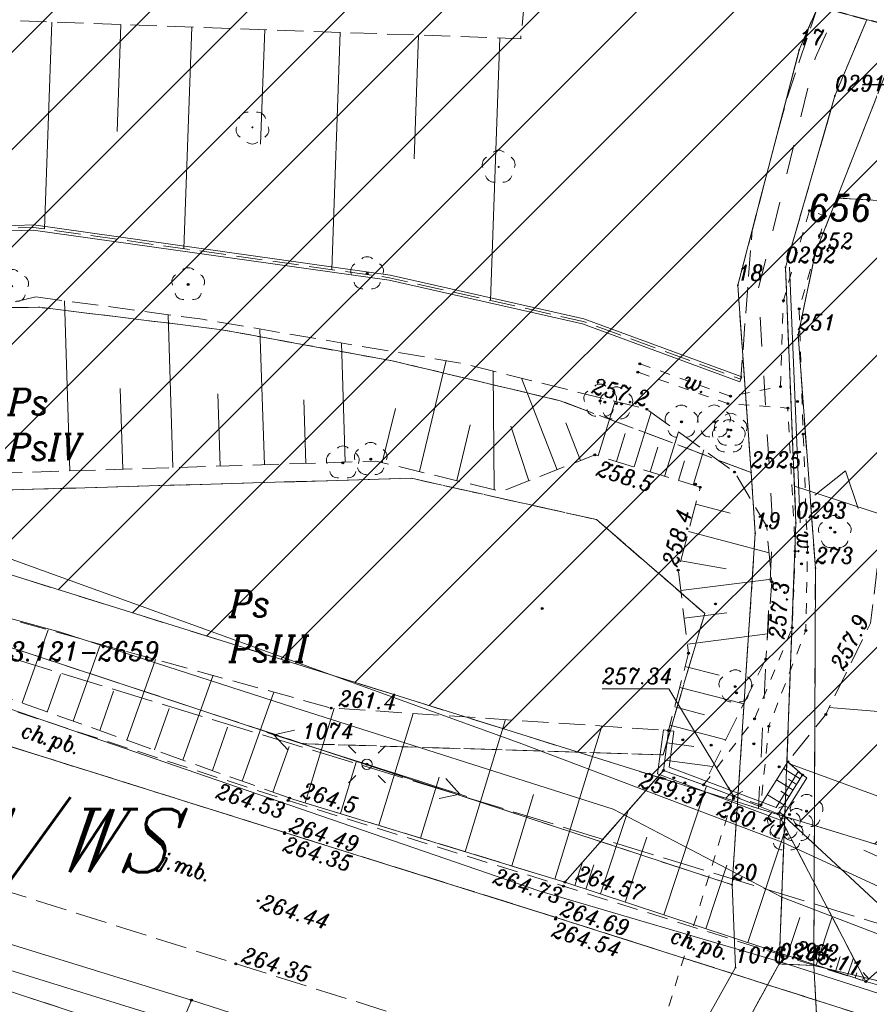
# Model space of a CAD drawing. Header units: metres. Extents: x 7435600 to 7436400, y 5537603 to 5538250.
# Tile 19 of 43: x 7435907 to 7435948, y 5537956 to 5538003. Entities that reach past the tile are written whole.
import ezdxf
from ezdxf.enums import TextEntityAlignment as Align

# ---------------------------------------------------------------- set-up
doc = ezdxf.new("R2010")
doc.units = ezdxf.units.M
doc.header["$MEASUREMENT"] = 0
for name, pattern in [('0.5_0.5', [1, 0.5, -0.5]), ('1.4_1.4', [2.8, 1.4, -1.4]), ('1.5_0.5', [2, 1.5, -0.5]), ('1.5_1.0', [2.5, 1.5, -1]), ('2', [0.9, 0.6, -0.3]), ('218-500', [1, 0.5, -0.5]), ('219-500', [0]), ('3117-500', [0]), ('ib05_500', [1, 0.5, -0.5]), ('mz1.0_0.5', [1.5, 1, -0.5]), ('mz1.25_0.5', [1.75, 1.25, -0.5]), ('mz2.0_0.5', [2.5, 2, -0.5])]:
    doc.linetypes.add(name, pattern=pattern)
doc.layers.get('0').update_dxf_attribs({"color": 2, "linetype": 'CONTINUOUS', "lineweight": 5})
doc.layers.add('!ramka', color=2, linetype='CONTINUOUS', lineweight=0)
doc.layers.add('BUIB02_02', color=7, linetype='CONTINUOUS', lineweight=0)
for name, color, linetype in [('000 Inne (niezydentyfikowane)', 7, 'CONTINUOUS'), ('131-Punkt osnowy pomiarowej-Atr103', 7, 'CONTINUOUS'), ('140-Punkty robocze', 7, 'CONTINUOUS'), ('203-Punkt załamania granicy działki nie stabilizowany', 7, 'CONTINUOUS'), ('203-Punkt załamania granicy działki nie stabilizowany-Atr103', 7, 'CONTINUOUS'), ('203-Punkt załamania granicy działki nie stabilizowany-Atr104', 7, 'CONTINUOUS'), ('209-Opis konturu klasyfikacyjnego', 7, 'CONTINUOUS'), ('210-Oznaczenie użytku', 7, 'CONTINUOUS'), ('211-Nr działki', 7, 'CONTINUOUS'), ('216-Granica obrębu', 7, 'CONTINUOUS'), ('217-Granica konturu klasyfikcyjnego', 7, 'CONTINUOUS'), ('218-Granica użytku', 7, 'CONTINUOUS'), ('219-Linia granicy', 7, 'CONTINUOUS'), ('403-Punkt określonej wysokości', 7, 'CONTINUOUS'), ('995-Tekst dodatkowy duży', 7, 'CONTINUOUS'), ('bariera drogowa ochronna (linia)', 7, 'CONTINUOUS'), ('chodnik (powierzchnia)', 7, 'CONTINUOUS'), ('chodnik (powierzchnia)-Atr17', 7, 'CONTINUOUS'), ('drzewo liściaste (punkt)', 7, 'CONTINUOUS'), ('jezdnia (powierzchnia)', 7, 'CONTINUOUS'), ('jezdnia (powierzchnia)-Atr17', 7, 'CONTINUOUS'), ('krawężnik (linia)', 7, 'CONTINUOUS'), ('latarnia na słupie lub maszcie (punkt)', 7, 'CONTINUOUS'), ('Miejsce błędu lub ostrzeżenia po kontroli', 7, 'CONTINUOUS'), ('murek oporowy (linia)', 7, 'CONTINUOUS'), ('Nieprzekraczalna linia zabudowy', 7, 'CONTINUOUS'), ('ogrodzenie trwałe (linia)', 7, 'CONTINUOUS'), ('przepust (linia)', 7, 'CONTINUOUS'), ('przepust (linia) - symbol', 7, 'CONTINUOUS'), ('przewód elektroenergetyczny niskiego napięcia (linia) - symbol', 7, 'CONTINUOUS'), ('przewód gazowy (linia)', 7, 'CONTINUOUS'), ('przewód telekomunikacyjny (linia)', 7, 'CONTINUOUS'), ('przewód telekomunikacyjny - projektowany lub w budowie (linia) - ob. projektowany', 7, 'CONTINUOUS'), ('punkt wysokościowy naturalny', 7, 'CONTINUOUS'), ('punkt wysokościowy naturalny-Atr2', 7, 'CONTINUOUS'), ('punkt wysokościowy sztuczny', 7, 'CONTINUOUS'), ('punkt wysokościowy sztuczny-Atr2', 7, 'CONTINUOUS'), ('rów melioracyjny (powierzchnia)', 7, 'CONTINUOUS'), ('rów melioracyjny (powierzchnia)-Atr17', 7, 'CONTINUOUS'), ('rów przydrożny (linia)', 7, 'CONTINUOUS'), ('skarpa nieumocniona (powierzchnia)', 7, 'CONTINUOUS'), ('skarpa umocniona (powierzchnia)', 7, 'CONTINUOUS'), ('Strefa zalewowa', 7, 'CONTINUOUS'), ('słup (punkt)', 7, 'CONTINUOUS'), ('Wstawianie ramki sekcyjnej z opisem', 7, 'CONTINUOUS'), ('Zakres', 7, 'CONTINUOUS')]:
    doc.layers.add(name, color=color, linetype=linetype)
doc.styles.get("Standard").update_dxf_attribs({"font": 'italic_1250.shx', "width": 0.75})
doc.linetypes.add('450-500k', pattern='A,2.5,0,[7,ksztalty.shx,S=0.714,R=0,X=0,Y=0],2.5', length=5)
doc.linetypes.add('902-500', pattern='A,3.75,0,[1,ksztalty.shx,S=0.5,R=0,X=0,Y=0],3.75', length=7.5)
doc.linetypes.add('ok01_500', pattern='A,1.75,0,[16,ksztalty.shx,S=1,R=0,X=0,Y=0],1.75', length=3.5)

# ---------------------------------------------------------------- blocks, each defined once
blk = doc.blocks.new('203')
at = {"linetype": 'Continuous', "lineweight": 0}
h = blk.add_hatch(color=0, dxfattribs=at)
edge = h.paths.add_edge_path()
edge.add_arc((0, 0), 0.045, 0, 360)
blk = doc.blocks.new('PE04')
at = {"color": 0, "linetype": 'Continuous', "lineweight": 13}
for p, q in [((4.65, 0), (3.784, 0.5)), ((0.65, 0), (0, 0)), ((0.65, 0), (1.65, 0)), ((1.65, 0), (2.65, 0)), ((2.65, 0), (3.65, 0)), ((3.65, 0), (4.65, 0)), ((4.65, 0), (3.784, -0.5)), ((4.65, 0), (5, 0))]:
    blk.add_line(p, q, dxfattribs=at)
blk = doc.blocks.new('OP021')
at = {"linetype": 'Continuous', "lineweight": 13}
h = blk.add_hatch(color=0, dxfattribs=at)
edge = h.paths.add_edge_path()
edge.add_arc((0, 0), 0.05, 0, 360)
at = {"color": 0, "linetype": 'Continuous', "lineweight": 13}
for centre, start, end in [((0, 0.4), 49.272, 130.728), ((-0.38, 0.124), 121.308, 202.548), ((0.38, 0.124), 337.452, 58.692), ((-0.235, -0.324), 193.221, 274.871), ((0.235, -0.324), 265.129, 346.779)]:
    blk.add_arc(centre, 0.4, start, end, dxfattribs=at)
blk = doc.blocks.new('SM04')
at = {"color": 0, "linetype": 'Continuous', "lineweight": 13}
blk.add_circle((0, 0), 0.25, dxfattribs=at)
blk = doc.blocks.new('SM011')
at = {"color": 0, "linetype": 'Continuous', "lineweight": 13}
for p, q in [((-0.53, 0.531), (-0.883, 0.884)), ((0.531, 0.531), (0.884, 0.884)), ((-0.53, -0.53), (-0.883, -0.883)), ((0.531, -0.53), (0.884, -0.883))]:
    blk.add_line(p, q, dxfattribs=at)
blk = doc.blocks.new('IB05')
at = {"color": 0, "linetype": 'Continuous', "lineweight": 13}
for q in [(0.354, 0.354), (0.354, -0.354)]:
    blk.add_line((0, 0), q, dxfattribs=at)
blk = doc.blocks.new('PW02')
at = {"linetype": 'Continuous', "lineweight": 13}
h = blk.add_hatch(color=0, dxfattribs=at)
edge = h.paths.add_edge_path()
edge.add_arc((0, 0), 0.045, 0, 360)
blk = doc.blocks.new('PW01')
at = {"linetype": 'Continuous', "lineweight": 13}
h = blk.add_hatch(color=0, dxfattribs=at)
edge = h.paths.add_edge_path()
edge.add_arc((0, 0), 0.045, 0, 360)
blk = doc.blocks.new('RAMKA500K')
at = {"color": 0}
for p, q in [((347.5, 250), (352.5, 250)), ((347.5, 0), (352.5, 0))]:
    blk.add_line(p, q, dxfattribs=at)
blk = doc.blocks.new('PIKIETA')
at = {"color": 0}
blk.add_circle((0, 0), 0.045, dxfattribs=at)
blk = doc.blocks.new('801')
at = {"linetype": 'Continuous', "lineweight": 13}
h = blk.add_hatch(color=0, dxfattribs=at)
edge = h.paths.add_edge_path()
edge.add_arc((0, 0), 0.045, 0, 360)

msp = doc.modelspace()

# ---------------------------------------------------------------- hatches: boundary and pattern name
at = {"layer": 'BUIB02_02', "linetype": 'Continuous', "lineweight": 5}
h = msp.add_hatch(dxfattribs=at)
h.set_pattern_fill('HATCH', color=5, style=0, pattern_type=2)
h.set_pattern_definition([(45, (7435931.3295, 5538016.6377), (-2.3199, 2.3199), [])])
h.paths.add_polyline_path([(7435942.54, 5537965.49), (7435954.01, 5537962), (7435954.69, 5537968.64), (7435954.49, 5537974.2), (7435954.23, 5537982.09), (7435956.08, 5537987.17), (7435961.38, 5537997.59), (7435952.34, 5538001.86), (7435946.24, 5538003.48), (7435940.13, 5538005.1), (7435932.04, 5538005.74), (7435931.4, 5538003.98), (7435917.25, 5538005.01), (7435904.32, 5538006.05), (7435898.91, 5538006.81), (7435882.32, 5538006.34), (7435877.4, 5538003.99), (7435867.3, 5537999.62), (7435862.82, 5537995.58), (7435859.81, 5537991.37), (7435864.71, 5537989.81)])

# ---------------------------------------------------------------- linework, layer by layer
at = {"layer": '!ramka', "color": 251, "linetype": 'Continuous', "lineweight": 13}
msp.add_3dface([(7435692.445, 5538052.761), (7436192.445, 5538052.761), (7436192.445, 5537747.761), (7435692.445, 5537747.761)], dxfattribs=at)
at = {"layer": '000 Inne (niezydentyfikowane)', "color": 251, "linetype": 'Continuous', "lineweight": 13, "flags": 128}
for points in [[(7435908.86, 5538002.98), (7435908.51, 5537993.12)], [(7435912.15, 5538002.86), (7435911.97, 5537997.76)], [(7435915.53, 5538002.74), (7435915.15, 5537992.18)], [(7435919.01, 5538002.62), (7435918.81, 5537997.15)], [(7435922.61, 5538002.49), (7435922.21, 5537991.18)], [(7435926.34, 5538002.35), (7435926.13, 5537996.46)], [(7435930.22, 5538002.22), (7435929.77, 5537989.71)], [(7435909.72, 5537981.59), (7435909.47, 5537989.69)], [(7435914.63, 5537981.74), (7435914.4, 5537989.03)], [(7435918.99, 5537981.88), (7435918.78, 5537988.34)], [(7435922.84, 5537982), (7435922.66, 5537987.69)], [(7435926.38, 5537981.55), (7435927.66, 5537986.84)], [(7435929.95, 5537980.68), (7435929.9, 5537986.33)], [(7435932.95, 5537981.64), (7435931.24, 5537986)], [(7435912.24, 5537981.67), (7435912.12, 5537985.51)], [(7435916.88, 5537981.81), (7435916.77, 5537985.26)], [(7435920.97, 5537981.94), (7435920.87, 5537984.97)], [(7435934.91, 5537982.3), (7435935.71, 5537984.9)], [(7435924.61, 5537981.98), (7435925.24, 5537984.56)], [(7435936.62, 5537981.77), (7435937.43, 5537984.38)], [(7435928.16, 5537981.12), (7435928.8, 5537983.78)], [(7435934.06, 5537982.08), (7435933.36, 5537983.87)], [(7435931.59, 5537981.11), (7435930.74, 5537983.72)], [(7435935.78, 5537982.03), (7435936.19, 5537983.36)], [(7435938.07, 5537981.32), (7435938.73, 5537983.44)], [(7435937.38, 5537981.54), (7435937.74, 5537982.71)], [(7435939.43, 5537980.91), (7435939.94, 5537982.58)], [(7435938.73, 5537981.12), (7435939.02, 5537982.07)], [(7435939.56, 5537980), (7435941.19, 5537979.57)], [(7435939.21, 5537978.69), (7435943.05, 5537977.67)], [(7435938.84, 5537977.29), (7435941, 5537976.92)], [(7435938.84, 5537975.89), (7435943.17, 5537976.42)], [(7435939, 5537974.56), (7435941.04, 5537974.81)], [(7435907.44, 5537970.52), (7435908.68, 5537974.01)], [(7435939.16, 5537973.33), (7435942.98, 5537973.81)], [(7435909.88, 5537969.66), (7435911.18, 5537973.32)], [(7435912.43, 5537968.75), (7435913.8, 5537972.6)], [(7435939.04, 5537972.26), (7435940.67, 5537971.84)], [(7435908.64, 5537970.09), (7435909.28, 5537971.88)], [(7435915.11, 5537967.79), (7435916.55, 5537971.84)], [(7435911.14, 5537969.21), (7435911.8, 5537971.09)], [(7435938.79, 5537971.26), (7435941.84, 5537970.48)], [(7435917.93, 5537966.79), (7435919.44, 5537971.04)], [(7435913.76, 5537968.28), (7435914.46, 5537970.25)], [(7435920.94, 5537965.76), (7435922.32, 5537970.27)], [(7435938.55, 5537970.33), (7435939.97, 5537969.96)], [(7435954.13, 5537969.64), (7435945.91, 5537970.3)], [(7435924.45, 5537964.69), (7435926.08, 5537970.02)], [(7435928.56, 5537963.43), (7435930.48, 5537969.73)], [(7435916.51, 5537967.3), (7435917.24, 5537969.37)], [(7435932.84, 5537962.13), (7435935.07, 5537969.42)], [(7435938.32, 5537969.46), (7435940.99, 5537968.77)], [(7435919.4, 5537966.27), (7435920.18, 5537968.44)], [(7435938.18, 5537968.62), (7435939.47, 5537968.45)], [(7435938.07, 5537967.8), (7435940.36, 5537967.5)], [(7435922.62, 5537965.25), (7435923.37, 5537967.7)], [(7435952.62, 5537964.48), (7435944.07, 5537967.61)], [(7435926.43, 5537964.08), (7435927.32, 5537966.98)], [(7435930.78, 5537962.76), (7435931.82, 5537966.16)], [(7435950.04, 5537959.3), (7435943.55, 5537965.33)], [(7435951.6, 5537961.7), (7435947.57, 5537963.51)], [(7435947.81, 5537957.37), (7435947.54, 5537957.68)]]:
    msp.add_lwpolyline(points, dxfattribs=at)
at = {"layer": '216-Granica obrębu', "color": 3, "linetype": '1.5_1.0', "lineweight": 13, "flags": 128}
for points in [[(7435947.705, 5538003.09), (7435946.19, 5537999.46), (7435943.83, 5537991.28), (7435944.33, 5537979.1), (7435943.53, 5537958.08), (7435938.41, 5537948.81), (7435934.24, 5537941.62), (7435923.3, 5537933.82), (7435903.43, 5537924.18), (7435887.18, 5537929.65), (7435883.87, 5537927.871)], [(7435943.83, 5537991.28), (7435946.19, 5537999.46), (7435947.705, 5538003.09)], [(7435883.87, 5537927.871), (7435887.18, 5537929.65), (7435903.43, 5537924.18), (7435923.3, 5537933.82), (7435934.24, 5537941.62), (7435938.41, 5537948.81), (7435943.53, 5537958.08), (7435944.33, 5537979.1), (7435943.83, 5537991.28)]]:
    msp.add_lwpolyline(points, dxfattribs=at)
at = {"layer": '217-Granica konturu klasyfikcyjnego', "color": 3, "linetype": '1.5_0.5', "lineweight": 13, "flags": 128}
for points in [[(7435944.49, 5538001.65), (7435945.37, 5538003.709)], [(7435941.56, 5537990.43), (7435944.49, 5538001.65)], [(7435948.83, 5538001.09), (7435946.28, 5537994.59)], [(7435946.28, 5537994.59), (7435945.25, 5537991.94)], [(7435970.884, 5537993.11), (7435946.28, 5537994.59)], [(7435946.28, 5537994.59), (7435970.884, 5537993.11)], [(7435945.25, 5537991.94), (7435944.43, 5537988.07)], [(7435942.19, 5537981.51), (7435941.56, 5537990.43)], [(7435908.28, 5537989.38), (7435897.23, 5537989.31)], [(7435897.23, 5537989.31), (7435908.28, 5537989.38)], [(7435916.85, 5537988.33), (7435908.28, 5537989.38)], [(7435908.28, 5537989.38), (7435916.85, 5537988.33)], [(7435925.08, 5537986.83), (7435916.85, 5537988.33)], [(7435916.85, 5537988.33), (7435925.08, 5537986.83)], [(7435944.43, 5537988.07), (7435945.26, 5537976.95)], [(7435933.09, 5537984.93), (7435925.08, 5537986.83)], [(7435925.08, 5537986.83), (7435933.09, 5537984.93)], [(7435942.19, 5537981.51), (7435933.09, 5537984.93)], [(7435933.09, 5537984.93), (7435942.19, 5537981.51)], [(7435942.39, 5537978.61), (7435942.19, 5537981.51)], [(7435885.95, 5537980.07), (7435926, 5537981.23)], [(7435926, 5537981.23), (7435885.95, 5537980.07)], [(7435926, 5537981.23), (7435934.83, 5537979.26)], [(7435934.83, 5537979.26), (7435926, 5537981.23)], [(7435885.95, 5537980.07), (7435920.83, 5537968.58)], [(7435934.83, 5537979.26), (7435939.98, 5537974.79)], [(7435939.98, 5537974.79), (7435934.83, 5537979.26)], [(7435941.29, 5537961.85), (7435942.39, 5537978.61)], [(7435945.26, 5537976.95), (7435945.18, 5537958.01)], [(7435939.98, 5537974.79), (7435938, 5537968.05)], [(7435938, 5537968.05), (7435939.98, 5537974.79)], [(7435938, 5537968.05), (7435920.83, 5537968.58)], [(7435920.83, 5537968.58), (7435941.29, 5537961.85)], [(7435920.83, 5537968.58), (7435938, 5537968.05)], [(7435917.53, 5537953.28), (7435887.88, 5537962.99)], [(7435943.53, 5537958.08), (7435938.41, 5537948.81)], [(7435945.18, 5537958.01), (7435943.53, 5537958.08)], [(7435945.18, 5537958.01), (7435949.84, 5537956.89)], [(7435945.85, 5537945.72), (7435945.18, 5537958.01)]]:
    msp.add_lwpolyline(points, dxfattribs=at)
at = {"layer": '218-Granica użytku', "color": 3, "linetype": '218-500', "lineweight": 13, "flags": 128}
for points in [[(7435970.884, 5537993.11), (7435946.28, 5537994.59)], [(7435946.28, 5537994.59), (7435970.884, 5537993.11)], [(7435908.28, 5537989.38), (7435897.23, 5537989.31)], [(7435897.23, 5537989.31), (7435908.28, 5537989.38)], [(7435916.85, 5537988.33), (7435908.28, 5537989.38)], [(7435908.28, 5537989.38), (7435916.85, 5537988.33)], [(7435925.08, 5537986.83), (7435916.85, 5537988.33)], [(7435916.85, 5537988.33), (7435925.08, 5537986.83)], [(7435933.09, 5537984.93), (7435925.08, 5537986.83)], [(7435925.08, 5537986.83), (7435933.09, 5537984.93)], [(7435942.19, 5537981.51), (7435933.09, 5537984.93)], [(7435933.09, 5537984.93), (7435942.19, 5537981.51)], [(7435885.95, 5537980.07), (7435926, 5537981.23)], [(7435926, 5537981.23), (7435885.95, 5537980.07)], [(7435926, 5537981.23), (7435934.83, 5537979.26)], [(7435934.83, 5537979.26), (7435926, 5537981.23)], [(7435934.83, 5537979.26), (7435939.98, 5537974.79)], [(7435939.98, 5537974.79), (7435934.83, 5537979.26)], [(7435939.98, 5537974.79), (7435938, 5537968.05)], [(7435938, 5537968.05), (7435939.98, 5537974.79)], [(7435938, 5537968.05), (7435920.83, 5537968.58)], [(7435920.83, 5537968.58), (7435938, 5537968.05)]]:
    msp.add_lwpolyline(points, dxfattribs=at)
at = {"layer": '219-Linia granicy', "color": 96, "linetype": '219-500', "lineweight": 13, "flags": 128}
for points in [[(7435945.37, 5538003.709), (7435944.49, 5538001.65)], [(7435946.19, 5537999.46), (7435947.705, 5538003.09)], [(7435944.49, 5538001.65), (7435941.56, 5537990.43)], [(7435945.25, 5537991.94), (7435948.83, 5538001.09)], [(7435943.83, 5537991.28), (7435946.19, 5537999.46)], [(7435944.43, 5537988.07), (7435945.25, 5537991.94)], [(7435944.33, 5537979.1), (7435943.83, 5537991.28)], [(7435944.53, 5537979.108), (7435944.03, 5537991.288)], [(7435941.56, 5537990.43), (7435942.19, 5537981.51)], [(7435944.43, 5537988.07), (7435945.26, 5537976.95)], [(7435942.19, 5537981.51), (7435942.39, 5537978.61)], [(7435920.83, 5537968.58), (7435885.95, 5537980.07)], [(7435943.53, 5537958.08), (7435944.33, 5537979.1)], [(7435942.39, 5537978.61), (7435941.29, 5537961.85)], [(7435945.18, 5537958.01), (7435945.26, 5537976.95)], [(7435941.29, 5537961.85), (7435920.83, 5537968.58)], [(7435917.53, 5537953.28), (7435887.88, 5537962.99)], [(7435941.45, 5537957.91), (7435941.29, 5537961.85)], [(7435938.41, 5537948.81), (7435943.53, 5537958.08)], [(7435943.53, 5537958.08), (7435945.18, 5537958.01)], [(7435945.18, 5537958.01), (7435945.85, 5537945.72)], [(7435945.18, 5537958.01), (7435949.84, 5537956.89)], [(7435941.45, 5537957.91), (7435935.67, 5537947.6)]]:
    msp.add_lwpolyline(points, dxfattribs=at)
at = {"layer": 'bariera drogowa ochronna (linia)', "color": 251, "linetype": 'ok01_500', "lineweight": 13, "flags": 128}
msp.add_lwpolyline([(7435920.19, 5537965.99), (7435933.32, 5537961.98), (7435947.66, 5537957.24)], dxfattribs=at)
at = {"layer": 'chodnik (powierzchnia)', "color": 251, "linetype": 'mz1.0_0.5', "lineweight": 13, "flags": 128}
msp.add_lwpolyline([(7435854.62, 5537987.38), (7435875.4, 5537980.86), (7435876.13, 5537980.13), (7435895.63, 5537973.87), (7435920.13, 5537965.87), (7435933.25, 5537961.79), (7435947.66, 5537957.24), (7435949.05, 5537956.84), (7435948.59, 5537955.3), (7435932.89, 5537960.3), (7435919.95, 5537964.35), (7435895.13, 5537972.13), (7435875.07, 5537978.57), (7435853.94, 5537985.24)], close=True, dxfattribs=at)
at = {"layer": 'jezdnia (powierzchnia)', "color": 251, "linetype": '1.5_0.5', "lineweight": 13, "flags": 128}
msp.add_lwpolyline([(7435787.98, 5537999.13), (7435812.53, 5537991.36), (7435837.49, 5537983.4), (7435851.56, 5537978.92), (7435872.9, 5537972.2), (7435884.62, 5537968.52), (7435893.22, 5537965.82), (7435917.63, 5537958.09), (7435931.26, 5537953.8), (7435946.49, 5537948.88), (7435956.04, 5537945.83), (7435981.79, 5537937.53), (7436000.26, 5537931.81), (7436006.5, 5537929.57), (7436018.45, 5537924.52), (7436030.52, 5537919.43), (7436040.91, 5537915.64), (7436044.65, 5537914.31), (7436047.5, 5537913.32), (7436048.48, 5537913.11), (7436051.09, 5537912.8), (7436055.46, 5537912.3), (7436060.57, 5537911.81), (7436062.36, 5537911.5), (7436063.03, 5537911.36), (7436070.16, 5537909.02), (7436075.77, 5537907.07), (7436087.88, 5537902.7), (7436092.65, 5537900.86), (7436104.8, 5537895.98), (7436111.99, 5537892.99), (7436117.36, 5537890.77), (7436120.52, 5537889.46), (7436121.95, 5537888.81), (7436122.58, 5537888.36), (7436123.09, 5537887.94), (7436123.7, 5537887.23), (7436124.27, 5537886.43), (7436124.63, 5537885.44), (7436124.96, 5537883.49), (7436124.82, 5537882.04), (7436132.59, 5537891.94), (7436128.79, 5537893.6), (7436127.56, 5537894.18), (7436120.05, 5537897.35), (7436109.2, 5537901.85), (7436098.73, 5537906.14), (7436090.27, 5537909.41), (7436082.51, 5537912.25), (7436078.14, 5537913.79), (7436065.14, 5537918.22), (7436053.81, 5537921.98), (7436047.55, 5537924.02), (7436039.35, 5537926.69), (7436033.49, 5537928.6), (7436025.95, 5537930.99), (7436016.54, 5537933.92), (7436002.02, 5537938.44), (7435996.37, 5537940.2), (7435994.48, 5537940.74), (7435983.95, 5537944.1), (7435976.31, 5537946.5), (7435971.56, 5537947.96), (7435963.8, 5537950.41), (7435957.25, 5537952.56), (7435948.59, 5537955.3), (7435932.89, 5537960.3), (7435919.95, 5537964.35), (7435895.13, 5537972.13), (7435875.07, 5537978.57), (7435853.94, 5537985.24), (7435845.26, 5537987.99), (7435839.58, 5537989.79), (7435830.87, 5537992.55), (7435814.74, 5537997.65), (7435806.05, 5538000.41), (7435789.9, 5538005.53), (7435788.87, 5538002.22)], close=True, dxfattribs=at)
at = {"layer": 'krawężnik (linia)', "color": 251, "linetype": 'Continuous', "lineweight": 13, "flags": 128}
for points in [[(7436002.02, 5537938.44), (7435996.37, 5537940.2), (7435994.48, 5537940.74), (7435983.95, 5537944.1), (7435976.31, 5537946.5), (7435971.56, 5537947.96), (7435963.8, 5537950.41), (7435957.25, 5537952.56), (7435948.59, 5537955.3), (7435932.89, 5537960.3), (7435919.95, 5537964.35), (7435895.13, 5537972.13), (7435875.07, 5537978.57), (7435853.94, 5537985.24), (7435845.26, 5537987.99), (7435839.58, 5537989.79), (7435830.87, 5537992.55), (7435814.74, 5537997.65), (7435806.05, 5538000.41), (7435789.9, 5538005.53)], [(7435971.56, 5537947.96), (7435963.8, 5537950.41), (7435957.25, 5537952.56), (7435948.59, 5537955.3), (7435932.89, 5537960.3), (7435919.95, 5537964.35), (7435895.13, 5537972.13), (7435875.07, 5537978.57), (7435853.94, 5537985.24), (7435845.26, 5537987.99), (7435839.58, 5537989.79), (7435830.87, 5537992.55), (7435814.74, 5537997.65), (7435806.05, 5538000.41), (7435789.9, 5538005.53)], [(7435891.34, 5537963.82), (7435915.51, 5537956.36)]]:
    msp.add_lwpolyline(points, dxfattribs=at)
at = {"layer": 'Miejsce błędu lub ostrzeżenia po kontroli', "color": 214, "linetype": '1.4_1.4', "lineweight": 13, "flags": 128}
for points in [[(7435864.71, 5537989.81), (7435942.54, 5537965.49), (7435943.23, 5537978.91), (7435942.54, 5537990.26), (7435945.25, 5538001.25), (7435946.24, 5538003.48)], [(7435942.54, 5537965.49), (7435996.65, 5537949.04), (7436064.9, 5537926.91), (7436099.32, 5537915.75), (7436131.86, 5537901.49)]]:
    msp.add_lwpolyline(points, dxfattribs=at)
at = {"layer": 'murek oporowy (linia)', "color": 251, "lineweight": 13}
for p, q in [((7435938.012, 5537969.242), (7435937.736, 5537967.136)), ((7435937.736, 5537967.136), (7435943.594, 5537964.934)), ((7435943.594, 5537964.934), (7435944.852, 5537966.958))]:
    msp.add_line(p, q, dxfattribs=at)
at = {"layer": 'murek oporowy (linia)', "color": 251, "linetype": 'Continuous', "lineweight": 13}
for p, q in [((7435938.26, 5537969.21), (7435938.012, 5537969.242)), ((7435938.508, 5537969.178), (7435938.26, 5537969.21)), ((7435944.428, 5537967.222), (7435944.64, 5537967.09)), ((7435944.64, 5537967.09), (7435944.852, 5537966.958))]:
    msp.add_line(p, q, dxfattribs=at)
at = {"layer": 'murek oporowy (linia)', "color": 251, "linetype": '450-500k', "lineweight": 13}
for p, q in [((7435938.508, 5537969.178), (7435938.284, 5537967.464)), ((7435938.284, 5537967.464), (7435943.386, 5537965.546)), ((7435943.386, 5537965.546), (7435944.428, 5537967.222))]:
    msp.add_line(p, q, dxfattribs=at)
at = {"layer": 'Nieprzekraczalna linia zabudowy', "color": 251, "linetype": '3117-500', "lineweight": 13, "elevation": 0, "flags": 128}
msp.add_lwpolyline([(7435947.289, 5537979.784), (7435946.696, 5537981.583), (7435945.234, 5537980.425)], dxfattribs=at)
at = {"layer": 'Nieprzekraczalna linia zabudowy', "color": 251, "linetype": '3117-500', "lineweight": 13, "flags": 128}
msp.add_lwpolyline([(7436132.87, 5537917.47), (7436105.98, 5537928.56), (7436069.68, 5537940.95), (7436009.28, 5537960.91), (7435960.76, 5537975.49), (7435944.26, 5537980.85)], dxfattribs=at)
msp.add_lwpolyline([(7436132.87, 5537917.47), (7436105.98, 5537928.56), (7436069.68, 5537940.95), (7436009.28, 5537960.91), (7435960.76, 5537975.49), (7435944.26, 5537980.85)], dxfattribs=at)
msp.add_lwpolyline([(7436132.87, 5537917.47), (7436105.98, 5537928.56), (7436069.68, 5537940.95), (7436009.28, 5537960.91), (7435960.76, 5537975.49), (7435944.26, 5537980.85)], dxfattribs=at)
at = {"layer": 'ogrodzenie trwałe (linia)', "color": 251, "linetype": '902-500', "lineweight": 13, "flags": 128}
msp.add_lwpolyline([(7435889.97, 5537959.64), (7435890.95, 5537962.71), (7435915.06, 5537955.25), (7435915.51, 5537956.36), (7435930.62, 5537951.49), (7435928.4, 5537949.53), (7435925.46, 5537947.76), (7435919.27, 5537942.81), (7435911.22, 5537935.81)], dxfattribs=at)
at = {"layer": 'przepust (linia)', "color": 251, "linetype": 'ib05_500', "lineweight": 13, "flags": 128}
msp.add_lwpolyline([(7435935.05, 5537945.56), (7435941.35, 5537966.08)], dxfattribs=at)
at = {"layer": 'przewód gazowy (linia)', "color": 40, "linetype": 'Continuous', "lineweight": 13, "flags": 128}
for points in [[(7435880.89, 5537963.96), (7435883.95, 5537972.34), (7435887.5, 5537980.94), (7435897.16, 5537977.2), (7435909.28, 5537973.9), (7435920.44, 5537970.29), (7435935.61, 5537965.46), (7435943.65, 5537961.27)], [(7436115.36, 5537902.41), (7436086.96, 5537911.98), (7436069.03, 5537918.12), (7436049.03, 5537925.09), (7436028.69, 5537931.7), (7436019.45, 5537934.66), (7436003.71, 5537939.63), (7435979.37, 5537947.59), (7435943.65, 5537961.27)]]:
    msp.add_lwpolyline(points, dxfattribs=at)
at = {"layer": 'przewód telekomunikacyjny (linia)', "color": 30, "linetype": 'Continuous', "lineweight": 13, "flags": 128}
for points in [[(7435792.809, 5538009.551), (7435823.4, 5538000.98), (7435844.9, 5537995.05), (7435859.43, 5537991.36), (7435877.61, 5537986.68), (7435905.58, 5537977.85), (7435931.13, 5537968.62), (7435943.75, 5537963.85)], [(7435792.497, 5538007.835), (7435807.14, 5538003.12), (7435822.56, 5537997.87), (7435839.31, 5537991.93), (7435853.13, 5537987.32), (7435867.39, 5537983.93), (7435875.26, 5537981.09), (7435883.45, 5537977.54), (7435893.32, 5537974.89), (7435908.33, 5537969.73), (7435932.08, 5537961.56), (7435943.53, 5537958.19), (7435981.13, 5537946.12)], [(7435981.96, 5537949.04), (7435962.29, 5537955.3), (7435943.75, 5537963.85)]]:
    msp.add_lwpolyline(points, dxfattribs=at)
at = {"layer": 'przewód telekomunikacyjny - projektowany lub w budowie (linia) - ob. projektowany', "color": 30, "linetype": 'mz2.0_0.5', "lineweight": 13, "flags": 128}
msp.add_lwpolyline([(7435792.843, 5538009.737), (7435824.83, 5537998.33), (7435855.01, 5537989.2), (7435890.63, 5537977.66), (7435960.78, 5537956.17), (7435995.22, 5537944.87), (7436035.99, 5537931.9), (7436029.28, 5537911.61)], dxfattribs=at)
at = {"layer": 'punkt wysokościowy sztuczny-Atr2', "color": 251, "lineweight": 9, "flags": 128}
msp.add_lwpolyline([(7435941.35, 5537966.08), (7435938.27, 5537971.2), (7435935.092, 5537971.2)], dxfattribs=at)
at = {"layer": 'rów melioracyjny (powierzchnia)', "color": 251, "linetype": '0.5_0.5', "lineweight": 13, "flags": 128}
msp.add_lwpolyline([(7435939.93, 5537966.62), (7435942.36, 5537969.77), (7435944.15, 5537974.11), (7435944.3, 5537977.75), (7435943.94, 5537984.58), (7435941.09, 5537984.79), (7435936.79, 5537986.29), (7435936.89, 5537986.69), (7435941.21, 5537985.14), (7435943.59, 5537985.6), (7435943.73, 5537989.7), (7435944.97, 5537993.99), (7435945.73, 5537993.73), (7435944.49, 5537989.31), (7435944.68, 5537983.33), (7435944.88, 5537977.69), (7435944.8, 5537973.98), (7435943.04, 5537969.41), (7435942.66, 5537965.66), (7435941.35, 5537966.08)], close=True, dxfattribs=at)
at = {"layer": 'rów przydrożny (linia)', "color": 251, "linetype": 'Continuous', "lineweight": 13}
for p, q in [((7435892.552, 5537992.755), (7435907.986, 5537993.315)), ((7435907.986, 5537993.315), (7435924.982, 5537990.913)), ((7435892.568, 5537992.505), (7435907.974, 5537993.065)), ((7435907.974, 5537993.065), (7435924.938, 5537990.667)), ((7435924.982, 5537990.913), (7435934.225, 5537988.83)), ((7435924.938, 5537990.667), (7435934.155, 5537988.59)), ((7435934.155, 5537988.59), (7435941.657, 5537985.833)), ((7435934.225, 5537988.83), (7435941.743, 5537986.067)), ((7435941.743, 5537986.067), (7435941.657, 5537985.833))]:
    msp.add_line(p, q, dxfattribs=at)
at = {"layer": 'skarpa nieumocniona (powierzchnia)', "color": 251, "linetype": 'mz1.25_0.5', "lineweight": 13, "flags": 128}
for points in [[(7435940.13, 5538005.1), (7435945.37, 5538003.71), (7435945.32, 5538003.6), (7435943.88, 5537999.28), (7435942.24, 5537993.06), (7435941.7, 5537985.95), (7435934.19, 5537988.71), (7435924.96, 5537990.79), (7435907.98, 5537993.19), (7435892.56, 5537992.63), (7435886.02, 5537992.02), (7435877.58, 5537988.38), (7435874.48, 5537986.36), (7435872.25, 5537984.6), (7435867.63, 5537985.92), (7435861.83, 5537987.26), (7435865.98, 5537988.43), (7435875.22, 5537993.74), (7435881.99, 5537998.24), (7435891.41, 5538000.7), (7435905.49, 5538003.1), (7435931.21, 5538002.18), (7435931.56, 5538005.78)], [(7435943.49, 5537965.24), (7435944.64, 5537967.09), (7435943.94, 5537967.72), (7435945.75, 5537969.97), (7435947.89, 5537974.33), (7435948.47, 5537979.16), (7435948.45, 5537986.18), (7435950.62, 5537994.24), (7435957.76, 5537989.01), (7435955.38, 5537980.7), (7435954.42, 5537973.19), (7435954.03, 5537968.34), (7435951.04, 5537960.16), (7435947.66, 5537957.24)], [(7435908.09, 5537989.88), (7435916.04, 5537988.81), (7435928.34, 5537986.72), (7435937.23, 5537984.52), (7435941.4, 5537981.53), (7435942.93, 5537978.96), (7435943.18, 5537976.3), (7435942.89, 5537972.61), (7435939.93, 5537966.62), (7435938.01, 5537967.3), (7435938.26, 5537969.21), (7435939.21, 5537972.9), (7435938.72, 5537976.85), (7435939.77, 5537980.8), (7435934.75, 5537982.35), (7435930.29, 5537980.6), (7435924.31, 5537982.05), (7435906.36, 5537981.48), (7435900.92, 5537981.78), (7435898.75, 5537981.36), (7435888.69, 5537981.26), (7435876.21, 5537983.54), (7435898.62, 5537987.55)], [(7435897.24, 5537977.17), (7435922.18, 5537970.28), (7435938.26, 5537969.21), (7435938.01, 5537967.3), (7435933.32, 5537961.98), (7435920.19, 5537965.99), (7435895.89, 5537974.63), (7435876.26, 5537980.96), (7435876.21, 5537983.54), (7435888.69, 5537981.26)]]:
    msp.add_lwpolyline(points, close=True, dxfattribs=at)
at = {"layer": 'skarpa umocniona (powierzchnia)', "color": 251, "linetype": 'Continuous', "lineweight": 13, "flags": 128}
for points in [[(7435942.61, 5537965.58), (7435943.49, 5537965.24), (7435944.64, 5537967.09), (7435943.94, 5537967.72)], [(7435933.32, 5537961.98), (7435947.66, 5537957.24), (7435943.49, 5537965.24), (7435942.61, 5537965.58), (7435941.35, 5537966.08), (7435939.93, 5537966.62), (7435938.01, 5537967.3)]]:
    msp.add_lwpolyline(points, close=True, dxfattribs=at)
for points in [[(7435944.53, 5537966.91), (7435943.74, 5537967.4)], [(7435944.19, 5537966.37), (7435943.41, 5537966.86)], [(7435944.36, 5537966.64), (7435943.97, 5537966.89)], [(7435938.03, 5537960.42), (7435940.06, 5537966.57)], [(7435943.75, 5537965.66), (7435942.97, 5537966.15)], [(7435944.01, 5537966.07), (7435943.61, 5537966.32)], [(7435935.02, 5537961.42), (7435936.34, 5537965.4)], [(7435942.04, 5537959.1), (7435943.85, 5537964.56)], [(7435936.19, 5537961.03), (7435937.22, 5537964.12)], [(7435933.79, 5537961.82), (7435934.16, 5537962.94)], [(7435934.31, 5537961.65), (7435934.69, 5537962.81)], [(7435940.03, 5537959.76), (7435941.03, 5537962.79)], [(7435943.91, 5537958.48), (7435944.51, 5537960.3)], [(7435945.29, 5537958.02), (7435946.05, 5537960.33)], [(7435946.21, 5537957.72), (7435946.44, 5537958.43)], [(7435946.79, 5537957.53), (7435947.07, 5537958.37)], [(7435947.15, 5537957.41), (7435947.23, 5537957.66)], [(7435947.5, 5537957.29), (7435947.55, 5537957.44)]]:
    msp.add_lwpolyline(points, dxfattribs=at)
at = {"layer": 'Strefa zalewowa', "color": 5, "linetype": 'Continuous', "lineweight": 13, "flags": 128}
for points in [[(7435954.01, 5537962), (7435954.69, 5537968.64), (7435954.49, 5537974.2), (7435954.23, 5537982.09), (7435956.08, 5537987.17), (7435961.38, 5537997.59), (7435952.34, 5538001.86), (7435946.24, 5538003.48), (7435940.13, 5538005.1), (7435932.04, 5538005.74), (7435931.4, 5538003.98), (7435917.25, 5538005.01), (7435904.32, 5538006.05), (7435898.91, 5538006.81), (7435882.32, 5538006.34), (7435877.4, 5538003.99), (7435867.3, 5537999.62), (7435862.82, 5537995.58), (7435859.81, 5537991.37), (7435864.71, 5537989.81), (7435942.54, 5537965.49)], [(7435954.01, 5537962), (7435954.69, 5537968.64), (7435954.49, 5537974.2), (7435954.23, 5537982.09), (7435956.08, 5537987.17), (7435961.38, 5537997.59), (7435952.34, 5538001.86), (7435946.24, 5538003.48), (7435940.13, 5538005.1), (7435932.04, 5538005.74), (7435931.4, 5538003.98), (7435917.25, 5538005.01), (7435904.32, 5538006.05), (7435898.91, 5538006.81), (7435882.32, 5538006.34), (7435877.4, 5538003.99), (7435867.3, 5537999.62), (7435862.82, 5537995.58), (7435859.81, 5537991.37), (7435864.71, 5537989.81), (7435942.54, 5537965.49), (7435954.01, 5537962)], [(7435954.01, 5537962), (7435954.69, 5537968.64), (7435954.49, 5537974.2), (7435954.23, 5537982.09), (7435956.08, 5537987.17), (7435961.38, 5537997.59), (7435952.34, 5538001.86), (7435946.24, 5538003.48), (7435940.13, 5538005.1), (7435932.04, 5538005.74), (7435931.4, 5538003.98), (7435917.25, 5538005.01), (7435904.32, 5538006.05), (7435898.91, 5538006.81), (7435882.32, 5538006.34), (7435877.4, 5538003.99), (7435867.3, 5537999.62), (7435862.82, 5537995.58), (7435859.81, 5537991.37), (7435864.71, 5537989.81), (7435942.54, 5537965.49), (7435954.01, 5537962)]]:
    msp.add_lwpolyline(points, close=True, dxfattribs=at)
at = {"layer": 'Zakres', "color": 5, "linetype": '2', "lineweight": 30, "flags": 128}
msp.add_lwpolyline([(7435791.95, 5538004.83), (7435788.55, 5537993.08), (7435787.96, 5537986.53), (7435787.35, 5537979.77), (7435791.23, 5537966.98), (7435799.62, 5537956.58), (7435811.29, 5537950.08), (7435839.35, 5537940.91), (7435847.93, 5537935.74), (7435857.59, 5537931.73), (7435868.01, 5537930.77), (7435873.84, 5537931.1), (7435927.63, 5537913.78), (7435934.32, 5537910.49), (7435948.84, 5537901.62), (7435957.74, 5537897.76), (7436015.82, 5537881.67), (7436056.09, 5537869.29), (7436058.12, 5537868.73), (7436082.82, 5537862.73), (7436097.96, 5537862.42), (7436111.81, 5537868.54), (7436121.78, 5537879.94), (7436129.89, 5537894.76), (7436134.11, 5537909.18), (7436131.89, 5537924.04), (7436123.64, 5537936.6), (7436110.88, 5537944.55), (7436055.14, 5537964.31), (7436052.48, 5537965.13), (7436027.84, 5537971.72), (7435999.56, 5537979.44), (7435995.34, 5537981.24), (7435974.61, 5537991.35), (7435974.21, 5537991.54), (7435952.34, 5538001.86), (7435940.13, 5538005.1), (7435927.06, 5538006.13), (7435886.07, 5538018.53), (7435885.05, 5538018.82), (7435855.64, 5538026.76), (7435837.67, 5538033.11), (7435824.44, 5538035.07), (7435811.44, 5538031.93), (7435800.57, 5538024.15), (7435795.41, 5538016.01), (7435793.41, 5538012.85)], close=True, dxfattribs=at)

# ---------------------------------------------------------------- block references
at = {"layer": '140-Punkty robocze', "color": 1, "linetype": 'Continuous', "lineweight": 13}
for p in [(7435944.97, 5537993.99), (7435945.73, 5537993.73), (7435923.89, 5537990.99), (7435915.36, 5537990.47), (7435943.73, 5537989.7), (7435944.49, 5537989.31), (7435936.89, 5537986.69), (7435936.79, 5537986.29), (7435943.59, 5537985.6), (7435941.21, 5537985.14), (7435935, 5537984.92), (7435935.22, 5537984.86), (7435935.77, 5537984.79), (7435936.01, 5537984.77), (7435941.09, 5537984.79), (7435944.4, 5537984.89), (7435937.23, 5537984.52), (7435943.94, 5537984.58), (7435938.87, 5537983.92), (7435940.43, 5537983.93), (7435941.09, 5537983.55), (7435941.13, 5537983.22), (7435941.22, 5537983.53), (7435944.68, 5537983.33), (7435934.75, 5537982.35), (7435922.73, 5537981.97), (7435924.06, 5537982.14), (7435935.55, 5537981.86), (7435941.4, 5537981.53), (7435939.54, 5537980.95), (7435939.77, 5537980.8), (7435942.93, 5537978.96), (7435945.97, 5537978.87), (7435946.18, 5537978.66), (7435944.3, 5537977.75), (7435944.88, 5537977.69), (7435944.6, 5537977.15), (7435938.72, 5537976.85), (7435943.18, 5537976.3), (7435940.5, 5537975.24), (7435932.24, 5537975.02), (7435944.15, 5537974.11), (7435944.8, 5537973.98), (7435939.21, 5537972.9), (7435942.89, 5537972.61), (7435941.44, 5537971.3), (7435941.5, 5537971), (7435922.18, 5537970.28), (7435942.36, 5537969.77), (7435945.75, 5537969.97), (7435938.26, 5537969.21), (7435943.04, 5537969.41), (7435938.94, 5537968.76), (7435940.29, 5537968.51), (7435942.32, 5537968.57), (7435923.88, 5537967.6), (7435938.01, 5537967.3), (7435943.53, 5537967.48), (7435943.94, 5537967.72), (7435938.51, 5537966.95), (7435944.64, 5537967.09), (7435939.04, 5537966.71), (7435939.93, 5537966.62), (7435920.13, 5537965.87), (7435920.19, 5537965.99), (7435941.35, 5537966.08), (7435941.36, 5537965.97), (7435942.66, 5537965.66), (7435943.49, 5537965.24), (7435944.03, 5537965.2), (7435944.84, 5537965.36), (7435920.22, 5537964.5), (7435943.76, 5537964.8), (7435944.36, 5537964.69), (7435919.95, 5537964.35), (7435919.95, 5537964.29), (7435943.88, 5537964.25), (7435933.25, 5537961.79), (7435933.32, 5537961.98), (7435918.7, 5537961.09), (7435932.87, 5537960.22), (7435932.89, 5537960.3), (7435917.63, 5537958.09), (7435947.66, 5537957.24), (7435915.51, 5537956.36)]:
    msp.add_blockref('PIKIETA', p, dxfattribs=at)
at = {"layer": '203-Punkt załamania granicy działki nie stabilizowany', "color": 3, "linetype": 'Continuous', "lineweight": 13}
for p in [(7435944.49, 5538001.65), (7435946.19, 5537999.46), (7435945.25, 5537991.94), (7435943.83, 5537991.28), (7435941.56, 5537990.43), (7435944.43, 5537988.07), (7435942.19, 5537981.51), (7435944.33, 5537979.1), (7435942.39, 5537978.61), (7435945.26, 5537976.95), (7435920.83, 5537968.58), (7435941.29, 5537961.85), (7435941.45, 5537957.91), (7435943.53, 5537958.08), (7435945.18, 5537958.01)]:
    msp.add_blockref('203', p, dxfattribs=at)
at = {"layer": '403-Punkt określonej wysokości', "color": 251, "linetype": 'Continuous', "lineweight": 13}
for p in [(7435944.97, 5537993.99), (7435945.73, 5537993.73), (7435923.89, 5537990.99), (7435915.36, 5537990.47), (7435943.73, 5537989.7), (7435944.49, 5537989.31), (7435936.89, 5537986.69), (7435936.79, 5537986.29), (7435943.59, 5537985.6), (7435941.21, 5537985.14), (7435935, 5537984.92), (7435935.22, 5537984.86), (7435935.77, 5537984.79), (7435936.01, 5537984.77), (7435941.09, 5537984.79), (7435944.4, 5537984.89), (7435937.23, 5537984.52), (7435943.94, 5537984.58), (7435938.87, 5537983.92), (7435940.43, 5537983.93), (7435941.09, 5537983.55), (7435941.13, 5537983.22), (7435941.22, 5537983.53), (7435944.68, 5537983.33), (7435934.75, 5537982.35), (7435922.73, 5537981.97), (7435924.06, 5537982.14), (7435935.55, 5537981.86), (7435941.4, 5537981.53), (7435939.54, 5537980.95), (7435939.77, 5537980.8), (7435942.93, 5537978.96), (7435945.97, 5537978.87), (7435946.18, 5537978.66), (7435944.3, 5537977.75), (7435944.88, 5537977.69), (7435944.6, 5537977.15), (7435938.72, 5537976.85), (7435943.18, 5537976.3), (7435940.5, 5537975.24), (7435932.24, 5537975.02), (7435944.15, 5537974.11), (7435944.8, 5537973.98), (7435939.21, 5537972.9), (7435942.89, 5537972.61), (7435941.44, 5537971.3), (7435941.5, 5537971), (7435922.18, 5537970.28), (7435942.36, 5537969.77), (7435945.75, 5537969.97), (7435938.26, 5537969.21), (7435943.04, 5537969.41), (7435938.94, 5537968.76), (7435940.29, 5537968.51), (7435942.32, 5537968.57), (7435923.88, 5537967.6), (7435938.01, 5537967.3), (7435943.53, 5537967.48), (7435943.94, 5537967.72), (7435938.51, 5537966.95), (7435944.64, 5537967.09), (7435939.04, 5537966.71), (7435939.93, 5537966.62), (7435920.13, 5537965.87), (7435920.19, 5537965.99), (7435941.35, 5537966.08), (7435941.36, 5537965.97), (7435942.66, 5537965.66), (7435943.49, 5537965.24), (7435944.03, 5537965.2), (7435944.84, 5537965.36), (7435920.22, 5537964.5), (7435943.76, 5537964.8), (7435944.36, 5537964.69), (7435919.95, 5537964.35), (7435919.95, 5537964.29), (7435943.88, 5537964.25), (7435933.25, 5537961.79), (7435933.32, 5537961.98), (7435918.7, 5537961.09), (7435932.87, 5537960.22), (7435932.89, 5537960.3), (7435917.63, 5537958.09), (7435947.66, 5537957.24), (7435915.51, 5537956.36)]:
    msp.add_blockref('801', p, dxfattribs=at)
at = {"layer": 'drzewo liściaste (punkt)', "color": 94, "linetype": 'Continuous', "lineweight": 13, "rotation": 180}
msp.add_blockref('OP021', (7435918.42, 5537997.96), dxfattribs=at)
at = {"layer": 'drzewo liściaste (punkt)', "color": 94, "linetype": 'Continuous', "lineweight": 13}
for p in [(7435930.16, 5537996.07), (7435923.89, 5537990.99), (7435915.36, 5537990.47), (7435906.97, 5537990.39), (7435935, 5537984.92), (7435935.77, 5537984.79), (7435938.87, 5537983.92), (7435940.43, 5537983.93), (7435941.22, 5537983.53), (7435941.13, 5537983.22), (7435922.73, 5537981.97), (7435924.06, 5537982.14), (7435946.18, 5537978.66), (7435941.44, 5537971.3), (7435944.84, 5537965.36), (7435943.76, 5537964.8), (7435944.36, 5537964.69), (7435943.88, 5537964.25)]:
    msp.add_blockref('OP021', p, dxfattribs=at)
at = {"layer": 'latarnia na słupie lub maszcie (punkt)', "color": 251, "linetype": 'Continuous', "lineweight": 13}
msp.add_blockref('SM011', (7435923.88, 5537967.6), dxfattribs=at)
at = {"layer": 'przepust (linia) - symbol', "color": 251, "linetype": 'Continuous', "lineweight": 13, "rotation": 72.933}
msp.add_blockref('IB05', (7435941.35, 5537966.08), dxfattribs=at)
at = {"layer": 'przewód elektroenergetyczny niskiego napięcia (linia) - symbol', "color": 1, "linetype": 'Continuous', "lineweight": 13}
for rotation in [162.414, 342.176]:
    msp.add_blockref('PE04', (7435923.88, 5537967.6), dxfattribs=dict(at, rotation=rotation))
at = {"layer": 'punkt wysokościowy naturalny', "color": 251, "linetype": 'Continuous', "lineweight": 13}
for p in [(7435937.23, 5537984.52), (7435934.75, 5537982.35), (7435938.72, 5537976.85), (7435943.18, 5537976.3), (7435922.18, 5537970.28), (7435920.19, 5537965.99)]:
    msp.add_blockref('PW01', p, dxfattribs=at)
at = {"layer": 'punkt wysokościowy sztuczny', "color": 251, "linetype": 'Continuous', "lineweight": 13}
for p in [(7435938.01, 5537967.3), (7435920.13, 5537965.87), (7435941.35, 5537966.08), (7435943.49, 5537965.24), (7435919.95, 5537964.35), (7435919.95, 5537964.29), (7435933.25, 5537961.79), (7435933.32, 5537961.98), (7435918.7, 5537961.09), (7435932.87, 5537960.22), (7435932.89, 5537960.3), (7435917.63, 5537958.09), (7435947.66, 5537957.24)]:
    msp.add_blockref('PW02', p, dxfattribs=at)
at = {"layer": 'słup (punkt)', "color": 251, "linetype": 'Continuous', "lineweight": 13}
msp.add_blockref('SM04', (7435923.88, 5537967.6), dxfattribs=at)
at = {"layer": 'Wstawianie ramki sekcyjnej z opisem', "color": 251, "linetype": 'Continuous', "lineweight": 13}
for p in [(7435600, 5538000), (7435600, 5537750)]:
    msp.add_blockref('RAMKA500K', p, dxfattribs=at)

# ---------------------------------------------------------------- texts
at = {"layer": '131-Punkt osnowy pomiarowej-Atr103', "color": 251, "lineweight": 13, "width": 0.9}
msp.add_text('173.121-2659', height=0.9, dxfattribs=at).set_placement((7435905.41, 5537972.26), align=Align.BOTTOM_LEFT)
at = {"layer": '203-Punkt załamania granicy działki nie stabilizowany-Atr103', "color": 251, "lineweight": 13, "width": 0.9}
for s, p in [('17', (7435944.49, 5538001.65)), ('17', (7435944.49, 5538001.65)), ('0291', (7435946.19, 5537999.46)), ('0291', (7435946.19, 5537999.46)), ('0292', (7435943.83, 5537991.28)), ('0292', (7435943.83, 5537991.28)), ('18', (7435941.56, 5537990.43)), ('18', (7435941.56, 5537990.43)), ('2525', (7435942.19, 5537981.51)), ('2525', (7435942.19, 5537981.51)), ('0293', (7435944.33, 5537979.1)), ('0293', (7435944.33, 5537979.1)), ('19', (7435942.39, 5537978.61)), ('19', (7435942.39, 5537978.61)), ('1074', (7435920.83, 5537968.58)), ('1074', (7435920.83, 5537968.58)), ('20', (7435941.29, 5537961.85)), ('20', (7435941.29, 5537961.85)), ('0294', (7435943.53, 5537958.08)), ('0294', (7435943.53, 5537958.08))]:
    msp.add_text(s, height=0.75, dxfattribs=at).set_placement(p, align=Align.BOTTOM_LEFT)
at = {"layer": '203-Punkt załamania granicy działki nie stabilizowany-Atr104', "color": 251, "lineweight": 13, "width": 0.9}
for s, p in [('252', (7435945.25, 5537991.94)), ('251', (7435944.43, 5537988.07)), ('273', (7435945.26, 5537976.95)), ('1076', (7435941.45, 5537957.91)), ('62', (7435945.18, 5537958.01))]:
    msp.add_text(s, height=0.75, dxfattribs=at).set_placement(p, align=Align.BOTTOM_LEFT)
at = {"layer": '209-Opis konturu klasyfikacyjnego', "color": 96, "linetype": 'Continuous', "lineweight": 13, "width": 0.9}
for s, p in [('PsIV', (7435906.75, 5537983.35)), ('PsIII', (7435917.3, 5537973.73))]:
    msp.add_text(s, height=1.25, dxfattribs=at).set_placement(p, align=Align.TOP_LEFT)
at = {"layer": '210-Oznaczenie użytku', "color": 96, "linetype": 'Continuous', "lineweight": 13, "width": 0.9}
for p in [(7435906.75, 5537984.25), (7435917.3, 5537974.63)]:
    msp.add_text('Ps', height=1.25, dxfattribs=at).set_placement(p)
at = {"layer": '211-Nr działki', "color": 96, "linetype": 'Continuous', "lineweight": 13, "width": 0.9}
msp.add_text('656', height=1.25, dxfattribs=at).set_placement((7435944.94, 5537994.75), align=Align.TOP_LEFT)
at = {"layer": '995-Tekst dodatkowy duży', "color": 214, "linetype": 'Continuous', "lineweight": 13, "oblique": 15, "width": 0.9}
msp.add_text('1KDG/WS', height=3, dxfattribs=at).set_placement((7435896.18, 5537962.46))
at = {"layer": 'chodnik (powierzchnia)-Atr17', "color": 251, "lineweight": 13, "width": 0.9}
for rotation, p in [(342.596, (7435907.34, 5537968.91)), (342.335, (7435938.29, 5537959.12))]:
    msp.add_text('ch.pb.', height=0.75, rotation=rotation, dxfattribs=at).set_placement(p)
at = {"layer": 'jezdnia (powierzchnia)-Atr17', "color": 251, "lineweight": 13, "width": 0.9}
msp.add_text('j.mb.', height=0.75, rotation=-17.572, dxfattribs=at).set_placement((7435913.96, 5537962.73))
at = {"layer": 'punkt wysokościowy naturalny-Atr2', "color": 251, "lineweight": 13, "width": 0.9}
for s, rotation, p in [('257.2', -13.908, (7435934.56, 5537985.29)), ('258.5', -17.481, (7435934.77, 5537981.38)), ('258.4', 74.578, (7435938.67, 5537976.98)), ('257.3', 85.833, (7435943.79, 5537973.55)), ('257.9', 63.857, (7435946.62, 5537972.02)), ('261.4', -3.691, (7435922.52, 5537970.37)), ('264.5', -16.983, (7435920.68, 5537966.04))]:
    msp.add_text(s, height=0.75, rotation=rotation, dxfattribs=at).set_placement(p)
at = {"layer": 'punkt wysokościowy sztuczny-Atr2', "color": 251, "lineweight": 9, "width": 0.9}
msp.add_text('257.34', height=0.75, dxfattribs=at).set_placement((7435935.092, 5537971.208), align=Align.BOTTOM_LEFT)
for s, rotation, p in [('259.31', -18.291, (7435936.79, 5537966.54)), ('264.53', 342.596, (7435916.63, 5537966)), ('260.71', 339.179, (7435940.52, 5537965.19)), ('264.49', 342.621, (7435920.15, 5537964.39)), ('264.35', 342.621, (7435919.83, 5537963.47)), ('264.73', 342.621, (7435929.84, 5537961.94)), ('264.57', -18.291, (7435933.79, 5537962.09)), ('264.44', -17.471, (7435918.74, 5537960.71)), ('264.69', 342.335, (7435933.04, 5537960.41)), ('264.54', 342.335, (7435932.64, 5537959.4)), ('264.35', -17.471, (7435917.85, 5537958.19)), ('265.11', -18.291, (7435944.18, 5537958.53))]:
    msp.add_text(s, height=0.75, rotation=rotation, dxfattribs=at).set_placement(p)
at = {"layer": 'rów melioracyjny (powierzchnia)-Atr17', "color": 251, "lineweight": 13, "width": 0.9}
for rotation, p in [(340.769, (7435938.92, 5537985.62)), (273.017, (7435944.37, 5537978.68))]:
    msp.add_text('w.', height=0.75, rotation=rotation, dxfattribs=at).set_placement(p)

doc.saveas('drawing.dxf')
